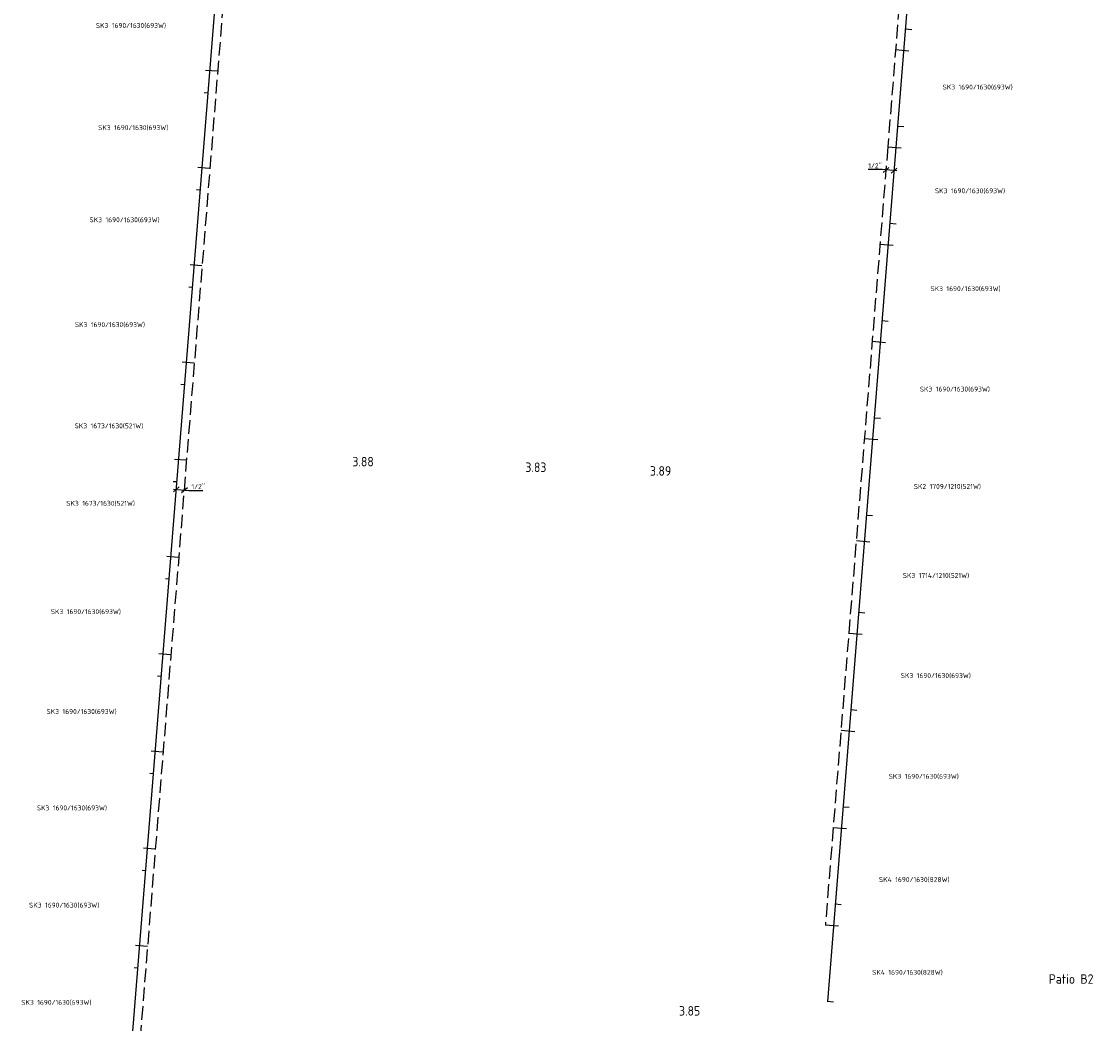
# Model space of a CAD drawing. Header units: millimetres. Extents: x -2687 to 63694, y -1198 to 65068.
# Tile 6 of 13: x -2135 to 17737, y 28151 to 46638. Entities that reach past the tile are written whole.
import ezdxf

# ---------------------------------------------------------------- set-up
doc = ezdxf.new("R2010")
doc.units = ezdxf.units.MM
doc.header["$LTSCALE"] = 50
doc.linetypes.add('2322107', pattern=[2000, 1000, 1000])
doc.linetypes.add('2322108', pattern=[7, 5, -2])
for name, color, linetype in [('bTuwkundig', 7, 'Continuous'), ('WL561---_AANVOER', 1, '2322107'), ('WL561---_RETOUR', 5, '2322108'), ('WM561---', 1, 'Continuous'), ('WM561---_AANVOER', 1, 'Continuous'), ('WT561---', 7, 'Continuous')]:
    doc.layers.add(name, color=color, linetype=linetype)
doc.styles.add('STABICAD-018', font='ISOCP.SHX', dxfattribs={"height": 90})
doc.styles.add('STABICAD-035', font='ISOCP.SHX', dxfattribs={"height": 175})
doc.styles.get("Standard").update_dxf_attribs({"font": 'arial.ttf'})

# ---------------------------------------------------------------- blocks, each defined once
blk = doc.blocks.new('*U92')
at = {"color": 0, "linetype": 'Continuous'}
for p, q in [((-54, -46), (54, 46)), ((-50, 4), (229, -18)), ((96, -58), (204, 34)), ((229, -18), (486, -18))]:
    blk.add_line(p, q, dxfattribs=at)
at = {"color": 0, "linetype": 'Continuous', "style": 'STABICAD-018'}
blk.add_text("1/2''", height=90, dxfattribs=at).set_placement((279, 7))
at = {"layer": 'WM561---', "color": 2}
blk.add_attdef('CODE', (722, 38004), '', height=1.2, dxfattribs=at)
blk = doc.blocks.new('*U166')
at = {"color": 0, "linetype": 'Continuous'}
for p, q in [((-218, 17), (-475, 17)), ((50, -4), (-218, 17)), ((-202, -34), (-94, 58)), ((-54, -46), (54, 46))]:
    blk.add_line(p, q, dxfattribs=at)
at = {"color": 0, "linetype": 'Continuous', "style": 'STABICAD-018'}
blk.add_text("1/2''", height=90, dxfattribs=at).set_placement((-475, 42))
at = {"layer": 'WM561---', "color": 2}
blk.add_attdef('CODE', (13963, 43889), '', height=1.2, dxfattribs=at)

msp = doc.modelspace()

# ---------------------------------------------------------------- linework, layer by layer
at = {"layer": 'WL561---_AANVOER', "linetype": '2322107'}
for p, q in [((14726.6, 53377.9), (14028.6, 44703.2)), ((-418.2, 23794.2), (1739.2, 50707.9)), ((14290.9, 46487.9), (14172.9, 46497.4)), ((1236.7, 45331), (1304.6, 45325.4)), ((14028.6, 44703.2), (12734.9, 28554.9)), ((14146.5, 44693.7), (14028.6, 44703.2)), ((1093.1, 43536.7), (1161.1, 43531.2)), ((14002.2, 42899.5), (13884.2, 42909)), ((949.6, 41742.5), (1017.5, 41736.9)), ((13857.8, 41105.3), (13739.9, 41114.8)), ((806, 39948.2), (873.9, 39942.6)), ((13713.5, 39311.1), (13595.5, 39320.6)), ((662.4, 38153.9), (730.4, 38148.4)), ((13569.1, 37516.9), (13451.1, 37526.4)), ((518.9, 36359.7), (586.8, 36354.1)), ((13424.7, 35722.7), (13306.8, 35732.2)), ((375.3, 34565.4), (443.2, 34559.8)), ((13280.4, 33928.5), (13162.4, 33938)), ((231.7, 32771.1), (299.7, 32765.6)), ((13136, 32134.3), (13018.1, 32143.8)), ((88.2, 30976.9), (156.1, 30971.3)), ((12991.7, 30340.1), (12873.7, 30349.6)), ((-55.4, 29182.6), (12.5, 29177)), ((12847.3, 28545.9), (12729.3, 28555.4))]:
    msp.add_line(p, q, dxfattribs=at)
at = {"layer": 'WL561---_RETOUR', "linetype": '2322108'}
for p, q in [((14560.8, 53203.9), (13849.1, 44325.7)), ((-276.4, 23682.6), (1777.8, 49306.9)), ((13991.1, 46120.1), (14256.5, 46098.8)), ((1478.6, 45719.3), (1261.2, 45736.8)), ((13849.1, 44325.7), (12698.1, 29971.8)), ((13846.7, 44325.9), (14112.1, 44304.6)), ((1335.1, 43925), (1117.6, 43942.5)), ((13702.4, 42531.7), (13967.8, 42510.4)), ((1191.5, 42130.8), (974, 42148.2)), ((13558, 40737.5), (13823.4, 40716.2)), ((1047.9, 40336.5), (830.5, 40354)), ((13413.7, 38943.3), (13679, 38922)), ((904.4, 38542.2), (686.9, 38559.7)), ((13269.3, 37059.5), (13534.7, 37038.2)), ((760.8, 36748), (543.3, 36765.5)), ((13124.9, 35354.9), (13390.3, 35333.6)), ((617.2, 34953.7), (399.7, 34971.2)), ((12989.3, 33560.7), (13254.7, 33539.4)), ((473.7, 33159.4), (256.2, 33176.9)), ((12836.2, 31766.5), (13101.6, 31745.2)), ((330.1, 31365.2), (112.6, 31382.7)), ((12691.9, 29972.3), (12957.3, 29951)), ((186.5, 29570.9), (-31, 29588.4))]:
    msp.add_line(p, q, dxfattribs=at)

# ---------------------------------------------------------------- block references
at = {"layer": 'WM561---_AANVOER', "linetype": 'Continuous'}
for name, p in [('*U166', (13963.4, 43889.3)), ('*U92', (721.8, 38004.1))]:
    msp.add_blockref(name, p, dxfattribs=at)

# ---------------------------------------------------------------- texts
at = {"layer": 'bTuwkundig', "color": 3, "style": 'STABICAD-035'}
for s, p in [('3.88', (3970.5, 38429.5, -500)), ('3.83', (7163.1, 38326.2, -500)), ('3.89', (9461.1, 38258.7, -500)), ('Patio B2', (16819.9, 28883.7, -500)), ('3.85', (9997.7, 28295.7, -500))]:
    msp.add_text(s, height=175, dxfattribs=at).set_placement(p)
at = {"layer": 'WT561---', "color": 1, "style": 'STABICAD-018'}
for s, p in [('SK3 1690/1630(693W)', (-764.7, 46520.2)), ('SK3 1690/1630(693W)', (14858.8, 45383.9)), ('SK3 1690/1630(693W)', (-722.1, 44636)), ('SK3 1690/1630(693W)', (14717.9, 43470.1)), ('SK3 1690/1630(693W)', (-881.9, 42934.6)), ('SK3 1690/1630(693W)', (14635.6, 41664.8)), ('SK3 1690/1630(693W)', (-1152.4, 41001)), ('SK3 1690/1630(693W)', (14438.5, 39810.9)), ('SK3 1673/1630(521W)', (-1157.2, 39132.7)), ('SK2 1709/1210(521W)', (14327, 38014.4)), ('SK3 1673/1630(521W)', (-1310.6, 37704)), ('SK3 1714/1210(521W)', (14124, 36371.8)), ('SK3 1690/1630(693W)', (-1596.4, 35705)), ('SK3 1690/1630(693W)', (14087, 34525)), ('SK3 1690/1630(693W)', (-1675.4, 33861.9)), ('SK3 1690/1630(693W)', (13864.6, 32666)), ('SK3 1690/1630(693W)', (-1853.6, 32083.4)), ('SK4 1690/1630(828W)', (13686, 30761.5)), ('SK3 1690/1630(693W)', (-1997.1, 30289.1)), ('SK4 1690/1630(828W)', (13560, 29049.3)), ('SK3 1690/1630(693W)', (-2140.7, 28494.8))]:
    msp.add_text(s, height=90, dxfattribs=at).set_placement(p)

doc.saveas('drawing.dxf')
